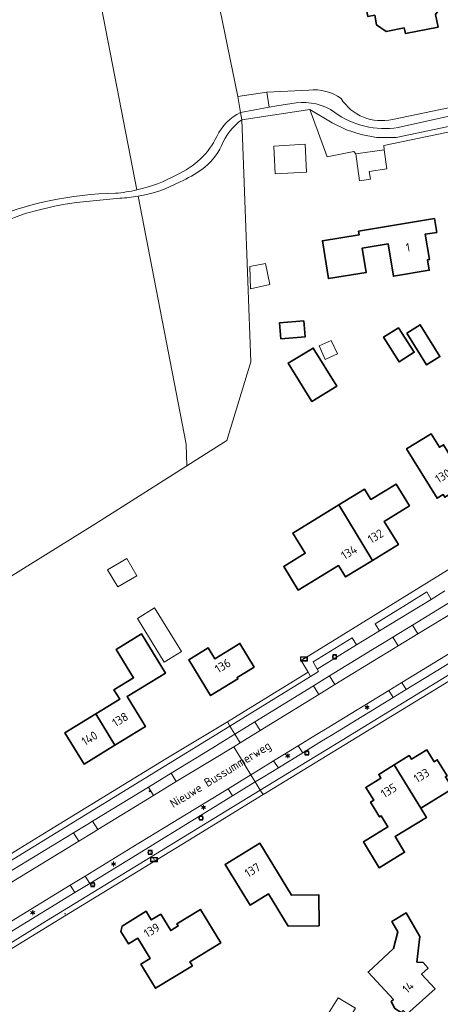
# Model space of a CAD drawing. Header units: metres. Extents: x 140853 to 145288, y 474558 to 480269.
# Tile 182 of 256: x 143308 to 143396, y 478289 to 478495. Entities that reach past the tile are written whole.
import ezdxf
from ezdxf.enums import TextEntityAlignment as Align

# ---------------------------------------------------------------- set-up
doc = ezdxf.new("R2010")
doc.units = ezdxf.units.M
doc.header["$MEASUREMENT"] = 0
for name, color, linetype, lineweight in [('B-WE-GR-BEPLANTING_CULTUUR_BOSPLANTSOEN-G', 90, 'GR-PLANTSOEN', 18), ('B-WE-GR-BOS_LOOF-G', 40, 'Continuous', 13), ('B-WE-GR-GRAS_KRUIDENRIJK-G', 80, 'Continuous', 18), ('B-WE-IE-TERREINAFSCHEIDING_KUNSTMATIG_HEKWERK-G', 20, 'IE-TERREINAFSCHEIDING-KUNSTMATIG', 18), ('B-WE-KL-ET_LS_OV_LICHTMAST-S', 190, 'Continuous', 18), ('B-WE-KL-WATER_BRANDLEIDING_PUT-S', 150, 'Continuous', 18), ('B-WE-OG-BEBOUWING-G', 7, 'Continuous', 35), ('B-WE-OG-BEBOUWING_BIJGEBOUW-G', 7, 'Continuous', 18), ('B-WE-OG-BEBOUWING_HUISNUMMER-T18', 10, 'Continuous', 18), ('B-WE-OG-BEBOUWING_STRAATNAAM-T18', 10, 'Continuous', 18), ('B-WE-OG-TERREIN_ERF-G', 7, 'Continuous', 18), ('B-WE-RI-GWA_RIOOLPUT-S', 30, 'Continuous', 18), ('B-WE-RI-TERREINKAST-S', 7, 'Continuous', 18), ('B-WE-VH-ONVERHARD-G', 252, 'Continuous', 18), ('B-WE-VH-VERHARDING_ASFALT-G', 252, 'Continuous', 18), ('B-WE-VH-VERHARDING_GRASBETONSTEEN-G', 70, 'Continuous', 18), ('B-WE-VH-VERHARDING_TEGEL-G', 252, 'Continuous', 18), ('X-XX-XX-ALGEMEEN-S', 7, 'Continuous', 18)]:
    doc.layers.add(name, color=color, linetype=linetype, lineweight=lineweight)
doc.styles.add('NLCS-ISO', font='txt')
doc.linetypes.add('GR-PLANTSOEN', pattern='A,0,[179,NLCS.shx,S=2,R=0,X=0,Y=0],-4', length=4)
doc.linetypes.add('IE-TERREINAFSCHEIDING-KUNSTMATIG', pattern='A,4,[82,NLCS.shx,S=0.75,R=90,X=0,Y=0],4,-2', length=10)

# ---------------------------------------------------------------- blocks, each defined once
blk = doc.blocks.new('SRI-TERREINKAST-SO')
at = {"ltscale": 0.1}
h = blk.add_hatch(color=256, dxfattribs=at)
h.paths.add_polyline_path([(3.9, 2.1), (-3.4, 2.1), (-3.4, -2.4), (3.9, -2.4)])
h.paths.add_polyline_path([(3.4, 1.6), (-2.9, 1.6), (-2.9, -1.9), (3.4, -1.9)], flags=16)
at = {"flags": 128}
for points in [[(3.9, 2.1), (-3.4, 2.1), (-3.4, -2.4), (3.9, -2.4)], [(3.4, 1.6), (-2.9, 1.6), (-2.9, -1.9), (3.4, -1.9)]]:
    blk.add_lwpolyline(points, close=True, dxfattribs=at)
at = {"style": 'NLCS-ISO'}
blk.add_text('RI', height=1.8, dxfattribs=at).set_placement((-0.9, -1))
blk = doc.blocks.new('SIE-WEG_AFVALBAK_TYPE_01')
for radius in [0.25, 0.156]:
    blk.add_circle((0, 0), radius)
blk = doc.blocks.new('B-SIE-WEG_LICHTMAST-SO')
at = {"ltscale": 0.1}
for p, q in [((-1.1, 0.6), (-2.2, 1.3)), ((0, 1.3), (0, 2.5)), ((1.1, 0.6), (2.2, 1.3)), ((-1.1, -0.6), (-2.2, -1.3)), ((0, -1.3), (0, -2.5)), ((1.1, -0.6), (2.2, -1.3))]:
    blk.add_line(p, q, dxfattribs=at)
at = {"flags": 128}
for points in [[(-1.2, 0.5), (1.2, 0.5)], [(-1.2, -0.5), (1.2, -0.5)]]:
    blk.add_lwpolyline(points, dxfattribs=at)
at = {"ltscale": 0.1}
blk.add_circle((0, 0), 1.27, dxfattribs=at)
at = {"style": 'NLCS-ISO'}
blk.add_attdef('TYPE', text='', height=1.8, dxfattribs=at).set_placement((0, 2.5), align=Align.BOTTOM_CENTER)
blk = doc.blocks.new('SRI-PUT_INSPECTIE-SO')
at = {"lineweight": -3, "flags": 128}
blk.add_lwpolyline([(-2, -2), (2, -2), (2, 2), (-2, 2)], close=True, dxfattribs=at)
at = {"lineweight": -3, "ltscale": 1.5}
blk.add_circle((0, 0), 2, dxfattribs=at)
at = {"ltscale": 0.1, "style": 'NLCS-ISO'}
blk.add_text('I', height=2.5, dxfattribs=at).set_placement((0, 0), align=Align.MIDDLE_CENTER)
blk = doc.blocks.new('SIE-WEG_STRAATPOT_BRANDKRAAN-SO')
blk.add_ellipse((0, 0), major_axis=(-0.729, 0), ratio=0.685994)
at = {"style": 'NLCS-ISO'}
blk.add_text('BR', height=0.4, dxfattribs=at).set_placement((-0.3, -0.2))

msp = doc.modelspace()

# ---------------------------------------------------------------- linework, layer by layer
at = {"layer": 'B-WE-GR-BEPLANTING_CULTUUR_BOSPLANTSOEN-G', "ltscale": 0.2, "flags": 128}
for points in [[(143380.074, 478716.752), (143375.082, 478714.261), (143356.809, 478710.899), (143336.399, 478706.021), (143287.039, 478692.376), (143308.004, 478586.868), (143314.564, 478555.203), (143322.106, 478512.564), (143324.547, 478500), (143332.452, 478459.314), (143332.452, 478459.314, 0.0682945), (143340.824, 478462.486), (143340.824, 478462.486, 0.1753779), (143349.204, 478470.499), (143349.204, 478470.499, -0.1798474), (143354.174, 478475.493), (143354.174, 478475.493), (143353.555, 478478.85), (143349.244, 478500), (143332.947, 478579.953), (143371.025, 478599.492), (143372.292, 478593.571), (143375.211, 478594.189), (143373.782, 478600.907), (143410.288, 478619.782), (143383.897, 478705.012), (143380.074, 478716.752)], [(143332.709, 478457.99), (143342.798, 478406.06), (143342.885, 478401.502), (143351.266, 478406.818), (143356.34, 478423.324), (143354.446, 478474.017), (143354.446, 478474.017, 0.1415318), (143350.179, 478468.569), (143350.179, 478468.569, -0.1175225), (143346.053, 478463.582), (143346.053, 478463.582, -0.0485953), (143341.54, 478461.021), (143341.54, 478461.021, -0.0800708), (143332.709, 478457.99)]]:
    msp.add_lwpolyline(points, format="xyb", close=True, dxfattribs=at)
msp.add_lwpolyline([(143353.555, 478478.85), (143354.174, 478475.493), (143360.168, 478476.615), (143359.64, 478479.77), (143353.555, 478478.85)], close=True, dxfattribs=at)
at = {"layer": 'B-WE-GR-BOS_LOOF-G', "ltscale": 0.2, "flags": 128}
for points in [[(143270.67, 478496.493), (143272.453, 478484.552), (143273.504, 478480.384), (143273.504, 478480.384, 0.0455378), (143277.92, 478466.104), (143277.92, 478466.104), (143279.594, 478461.593), (143279.594, 478461.593, -0.1084196), (143280.774, 478454.64), (143280.774, 478454.64, 0.3721947), (143284.299, 478450.188), (143284.299, 478450.188, 0.0881369), (143290.051, 478450.513), (143290.051, 478450.513), (143292.795, 478450.91), (143294.981, 478451.359), (143297.878, 478452.009), (143300.776, 478452.862), (143300.776, 478452.862, -0.0948668), (143327.97, 478458.606), (143327.97, 478458.606, 0.0347838), (143332.452, 478459.314), (143332.452, 478459.314), (143324.547, 478500)], [(143287.365, 478366.839), (143323.607, 478389.274), (143342.885, 478401.502), (143342.798, 478406.06), (143332.709, 478457.99), (143332.709, 478457.99, -0.032677), (143328.881, 478457.587), (143328.881, 478457.587), (143319.786, 478456.654), (143317.398, 478456.358), (143315.212, 478455.909), (143311.45, 478455.008), (143309.315, 478454.406), (143307.942, 478453.954), (143302.652, 478451.992)]]:
    msp.add_lwpolyline(points, format="xyb", dxfattribs=at)
at = {"layer": 'B-WE-GR-GRAS_KRUIDENRIJK-G', "ltscale": 0.2, "flags": 128}
for points in [[(143384.247, 478467.707), (143384.189, 478468.631), (143412.107, 478474.385), (143460.142, 478484.151), (143500, 478491.603), (143500, 478492.112), (143454.538, 478483.572), (143454.434, 478484.238), (143436.648, 478480.827), (143421.913, 478477.64), (143410.019, 478475.16), (143386.772, 478470.28), (143382.659, 478470.322), (143379.421, 478470.893), (143376.362, 478471.913), (143373.322, 478473.328), (143368.685, 478476.16), (143372.304, 478466.233), (143377.897, 478467.363), (143378.295, 478466.876), (143384.247, 478467.707)], [(143394.076, 478373.538), (143393.164, 478375.1), (143388.929, 478372.5), (143382.334, 478368.39), (143383.262, 478366.918), (143394.076, 478373.538)], [(143387.175, 478363.785), (143391.299, 478366.311), (143390.173, 478368.142), (143386.052, 478365.619), (143387.175, 478363.785)], [(143370.217, 478358.942), (143378.47, 478363.988), (143377.551, 478365.489), (143369.362, 478360.463), (143370.217, 478358.942)], [(143372.792, 478357.519), (143369.468, 478355.459), (143370.542, 478353.597), (143373.887, 478355.727), (143372.792, 478357.519)], [(143387.943, 478356.154), (143385.211, 478354.459), (143386.107, 478353.015), (143388.853, 478354.66), (143387.943, 478356.154)], [(143352.956, 478345.319), (143354.083, 478343.488), (143358.29, 478346.076), (143357.165, 478347.909), (143352.956, 478345.319)], [(143366.195, 478342.855), (143361.086, 478339.738), (143362.08, 478338.275), (143367.181, 478341.404), (143366.195, 478342.855)], [(143335.912, 478332.478), (143340.674, 478335.373), (143339.602, 478337.12), (143334.847, 478334.23), (143335.912, 478332.478)], [(143357.236, 478335.303), (143356.309, 478336.823), (143351.544, 478333.867), (143352.482, 478332.355), (143357.236, 478335.303)], [(143319.187, 478324.615), (143320.26, 478322.868), (143323.268, 478324.716), (143324.247, 478325.317), (143323.174, 478327.064), (143322.135, 478326.426), (143319.187, 478324.615)], [(143318.492, 478313.674), (143319.448, 478312.113), (143322.562, 478314.021), (143321.608, 478315.583), (143318.492, 478313.674)]]:
    msp.add_lwpolyline(points, close=True, dxfattribs=at)
msp.add_lwpolyline([(143373.885, 478475.547, 0.2005692), (143387.157, 478472.395), (143387.157, 478472.395), (143404.416, 478476.239), (143404.23, 478477.482), (143404.449, 478477.892), (143385.967, 478474.091), (143385.967, 478474.091, -0.3195281), (143375.232, 478478.437), (143375.232, 478478.437, 0.1870505), (143368.49, 478480.21), (143368.49, 478480.21), (143359.64, 478479.77), (143360.168, 478476.615), (143361.739, 478476.909), (143365.778, 478477.519), (143365.778, 478477.519, -0.1924131), (143373.885, 478475.547)], format="xyb", close=True, dxfattribs=at)
at = {"layer": 'B-WE-IE-TERREINAFSCHEIDING_KUNSTMATIG_HEKWERK-G', "ltscale": 0.2, "flags": 128}
for points in [[(143353.555, 478478.85), (143349.244, 478500)], [(143460.142, 478484.151), (143412.107, 478474.385), (143384.189, 478468.631)], [(143359.64, 478479.77), (143353.555, 478478.85)], [(143354.174, 478475.493), (143353.555, 478478.85)], [(143359.64, 478479.77), (143368.49, 478480.21)], [(143385.967, 478474.091), (143404.449, 478477.892)], [(143354.446, 478474.017), (143354.174, 478475.493)], [(143354.446, 478474.017), (143368.685, 478476.16)], [(143377.897, 478467.363), (143372.304, 478466.233), (143368.685, 478476.16)], [(143354.446, 478474.017), (143356.34, 478423.324)], [(143384.189, 478468.631), (143384.247, 478467.707)], [(143378.295, 478466.876), (143377.897, 478467.363)], [(143356.34, 478423.324), (143351.266, 478406.818)], [(143351.266, 478406.818), (143342.885, 478401.502)], [(143342.885, 478401.502), (143323.607, 478389.274)], [(143323.607, 478389.274), (143287.365, 478366.839)]]:
    msp.add_lwpolyline(points, dxfattribs=at)
for points in [[(143368.49, 478480.21, -0.1870505), (143375.232, 478478.437)], [(143375.232, 478478.437, 0.3195281), (143385.967, 478474.091)]]:
    msp.add_lwpolyline(points, format="xyb", dxfattribs=at)
at = {"layer": 'B-WE-OG-BEBOUWING-G', "ltscale": 0.2, "flags": 128}
for points in [[(143394.301, 478499.654), (143393.774, 478502.282), (143387.679, 478501.022), (143387.123, 478503.878), (143388.095, 478504.067), (143387.118, 478509.088), (143378.888, 478507.414), (143380.443, 478499.593), (143380.051, 478499.514), (143380.833, 478495.612), (143382.255, 478495.897), (143382.657, 478493.887), (143384.648, 478492.501), (143388.442, 478493.261), (143388.684, 478492.055), (143395.548, 478493.43), (143395.023, 478496.048), (143395.741, 478497.099), (143395.367, 478498.966), (143394.301, 478499.654)], [(143378.854, 478450.644), (143378.975, 478449.894), (143371.294, 478448.659), (143372.568, 478440.74), (143380.486, 478442.014), (143379.663, 478447.128), (143385.093, 478448.002), (143386.184, 478441.221), (143393.68, 478442.475), (143393.317, 478444.645), (143393.711, 478444.711), (143392.823, 478450.017), (143395.26, 478450.425), (143394.781, 478453.296), (143378.854, 478450.644)], [(143367.425, 478431.902), (143362.341, 478431.482), (143362.618, 478428.14), (143367.702, 478428.561), (143367.425, 478431.902)], [(143389, 478429.326), (143393.145, 478422.667), (143395.939, 478424.407), (143391.795, 478431.065), (143389, 478429.326)], [(143387.232, 478430.442), (143384.119, 478428.484), (143387.384, 478423.294), (143390.543, 478425.31), (143387.232, 478430.442)], [(143369.07, 478414.992), (143374.299, 478418.208), (143369.402, 478426.171), (143364.132, 478423.021), (143369.07, 478414.992)], [(143401.274, 478398.392), (143396.652, 478405.915), (143395.809, 478405.396), (143394.073, 478408.214), (143388.947, 478405.057), (143395.314, 478394.721), (143396.591, 478395.507), (143396.937, 478394.945), (143400.343, 478397.043), (143399.997, 478397.605), (143401.274, 478398.392)], [(143374.744, 478393.321), (143381.822, 478381.719), (143387.226, 478385.016), (143384.257, 478389.882), (143389.541, 478393.106), (143386.734, 478397.707), (143381.441, 478394.478), (143380.139, 478396.612), (143374.744, 478393.321)], [(143381.822, 478381.719), (143374.744, 478393.321), (143365.106, 478387.44), (143367.695, 478383.198), (143363.205, 478380.458), (143366.241, 478375.481), (143374.692, 478380.637), (143376.145, 478378.256), (143381.822, 478381.719)], [(143323.843, 478349.563), (143327.843, 478343.007), (143334.218, 478346.902), (143330.387, 478353.174), (143338.426, 478358.084), (143333.411, 478366.294), (143328.111, 478363.057), (143331.74, 478357.117), (143327.626, 478354.605), (143328.841, 478352.616), (143323.843, 478349.563)], [(143357.002, 478359.326), (143354.029, 478364.329), (143348.763, 478361.114), (143347.393, 478363.359), (143343.313, 478360.868), (143347.883, 478353.383), (143353.601, 478356.874), (143353.435, 478357.147), (143357.002, 478359.326)], [(143323.843, 478349.563), (143317.363, 478345.605), (143321.366, 478339.051), (143327.843, 478343.007), (143323.843, 478349.563)], [(143391.928, 478329.8), (143398.61, 478333.9), (143397.083, 478336.389), (143397.424, 478336.598), (143395.369, 478339.948), (143394.687, 478339.53), (143393.165, 478342.01), (143389.977, 478340.054), (143389.506, 478340.821), (143386.318, 478338.865), (143391.928, 478329.8)], [(143386.318, 478338.865), (143383.097, 478336.888), (143383.568, 478336.121), (143380.38, 478334.165), (143382.063, 478331.479), (143381.381, 478331.06), (143383.28, 478327.966), (143383.621, 478328.176), (143385.033, 478325.874), (143379.893, 478322.721), (143383.209, 478317.317), (143388.528, 478320.58), (143386.525, 478323.845), (143393.105, 478327.882), (143391.928, 478329.8), (143386.318, 478338.865)], [(143370.653, 478305.187), (143370.59, 478311.652), (143364.862, 478311.613), (143358.211, 478322.469), (143350.936, 478318.02), (143356.148, 478309.497), (143360.004, 478311.856), (143364.136, 478305.099), (143370.653, 478305.187)], [(143337.45, 478307.614), (143335.47, 478306.405), (143334.376, 478308.198), (143329.339, 478305.124), (143329.089, 478303.999), (143330.693, 478301.37), (143332.631, 478302.553), (143335.21, 478298.327), (143333.272, 478297.145), (143336.361, 478292.083), (143344.077, 478296.792), (143343.557, 478297.645), (143350.027, 478301.594), (143345.755, 478308.594), (143340.839, 478305.593), (143341.12, 478305.132), (143339.549, 478304.174), (143337.45, 478307.614)], [(143386.172, 478289.699), (143385.712, 478289.285), (143386.459, 478287.862), (143386.466, 478287.849), (143387.792, 478286.987), (143388.258, 478287.412), (143388.965, 478286.636), (143394.918, 478291.981), (143392.093, 478295.063), (143393.443, 478296.286), (143392.389, 478297.45), (143391.105, 478297.564), (143391.736, 478302.916), (143388.828, 478307.875), (143385.863, 478306.091), (143387.133, 478303.925), (143386.216, 478300.39), (143380.859, 478295.479), (143386.172, 478289.699)]]:
    msp.add_lwpolyline(points, close=True, dxfattribs=at)
at = {"layer": 'B-WE-OG-BEBOUWING_BIJGEBOUW-G', "ltscale": 0.2, "flags": 128}
for points in [[(143367.998, 478463.008), (143367.691, 478468.893), (143361.121, 478468.488), (143361.424, 478462.666), (143367.998, 478463.008)], [(143384.247, 478467.707), (143378.295, 478466.876), (143379.092, 478461.214), (143381.35, 478461.532), (143381.116, 478463.195), (143384.819, 478463.717), (143384.247, 478467.707)], [(143359.361, 478443.926), (143356.113, 478443.248), (143356.216, 478438.615), (143360.281, 478439.517), (143359.361, 478443.926)], [(143373.157, 478427.79), (143370.618, 478426.635), (143371.907, 478423.803), (143374.446, 478424.958), (143373.157, 478427.79)], [(143332.449, 478378.476), (143330.362, 478382.081), (143326.271, 478379.713), (143328.457, 478376.165), (143332.449, 478378.476)], [(143341.758, 478362.596), (143336.155, 478371.767), (143332.545, 478369.562), (143338.148, 478360.391), (143341.758, 478362.596)], [(143376.158, 478284.496), (143378.222, 478287.893), (143374.591, 478290.1), (143372.495, 478286.723), (143376.158, 478284.496)]]:
    msp.add_lwpolyline(points, close=True, dxfattribs=at)
at = {"layer": 'B-WE-OG-TERREIN_ERF-G', "ltscale": 0.2, "flags": 128}
for points in [[(143394.301, 478499.654), (143395.367, 478498.966), (143395.741, 478497.099), (143395.023, 478496.048), (143395.548, 478493.43), (143388.684, 478492.055), (143388.442, 478493.261), (143384.648, 478492.501), (143382.657, 478493.887), (143382.255, 478495.897), (143380.833, 478495.612), (143380.051, 478499.514), (143380.443, 478499.593), (143378.888, 478507.414), (143387.118, 478509.088), (143388.095, 478504.067), (143387.123, 478503.878), (143387.679, 478501.022), (143393.774, 478502.282), (143394.301, 478499.654)], [(143386.184, 478441.221), (143385.093, 478448.002), (143379.663, 478447.128), (143380.486, 478442.014), (143372.568, 478440.74), (143371.294, 478448.659), (143378.975, 478449.894), (143378.854, 478450.644), (143394.781, 478453.296), (143395.26, 478450.425), (143392.823, 478450.017), (143393.711, 478444.711), (143393.317, 478444.645), (143393.68, 478442.475), (143386.184, 478441.221)], [(143367.425, 478431.902), (143367.702, 478428.561), (143362.618, 478428.14), (143362.341, 478431.482), (143367.425, 478431.902)], [(143389, 478429.326), (143391.795, 478431.065), (143395.939, 478424.407), (143393.145, 478422.667), (143389, 478429.326)], [(143387.232, 478430.442), (143390.543, 478425.31), (143387.384, 478423.294), (143384.119, 478428.484), (143387.232, 478430.442)], [(143369.07, 478414.992), (143364.132, 478423.021), (143369.402, 478426.171), (143374.299, 478418.208), (143369.07, 478414.992)], [(143401.274, 478398.392), (143399.997, 478397.605), (143400.343, 478397.043), (143396.937, 478394.945), (143396.591, 478395.507), (143395.314, 478394.721), (143388.947, 478405.057), (143394.073, 478408.214), (143395.809, 478405.396), (143396.652, 478405.915), (143401.274, 478398.392)], [(143381.822, 478381.719), (143376.145, 478378.256), (143374.692, 478380.637), (143366.241, 478375.481), (143363.205, 478380.458), (143367.695, 478383.198), (143365.106, 478387.44), (143374.744, 478393.321), (143380.139, 478396.612), (143381.441, 478394.478), (143386.734, 478397.707), (143389.541, 478393.106), (143384.257, 478389.882), (143387.226, 478385.016), (143381.822, 478381.719)], [(143327.843, 478343.007), (143321.366, 478339.051), (143317.363, 478345.605), (143323.843, 478349.563), (143328.841, 478352.616), (143327.626, 478354.605), (143331.74, 478357.117), (143328.111, 478363.057), (143333.411, 478366.294), (143338.426, 478358.084), (143330.387, 478353.174), (143334.218, 478346.902), (143327.843, 478343.007)], [(143357.002, 478359.326), (143353.435, 478357.147), (143353.601, 478356.874), (143347.883, 478353.383), (143343.313, 478360.868), (143347.393, 478363.359), (143348.763, 478361.114), (143354.029, 478364.329), (143357.002, 478359.326)], [(143391.928, 478329.8), (143393.105, 478327.882), (143386.525, 478323.845), (143388.528, 478320.58), (143383.209, 478317.317), (143379.893, 478322.721), (143385.033, 478325.874), (143383.621, 478328.176), (143383.28, 478327.966), (143381.381, 478331.06), (143382.063, 478331.479), (143380.38, 478334.165), (143383.568, 478336.121), (143383.097, 478336.888), (143386.318, 478338.865), (143389.506, 478340.821), (143389.977, 478340.054), (143393.165, 478342.01), (143394.687, 478339.53), (143395.369, 478339.948), (143397.424, 478336.598), (143397.083, 478336.389), (143398.61, 478333.9), (143391.928, 478329.8)], [(143370.653, 478305.187), (143364.136, 478305.099), (143360.004, 478311.856), (143356.148, 478309.497), (143350.936, 478318.02), (143358.211, 478322.469), (143364.862, 478311.613), (143370.59, 478311.652), (143370.653, 478305.187)], [(143337.45, 478307.614), (143339.549, 478304.174), (143341.12, 478305.132), (143340.839, 478305.593), (143345.755, 478308.594), (143350.027, 478301.594), (143343.557, 478297.645), (143344.077, 478296.792), (143336.361, 478292.083), (143333.272, 478297.145), (143335.21, 478298.327), (143332.631, 478302.553), (143330.693, 478301.37), (143329.089, 478303.999), (143329.339, 478305.124), (143334.376, 478308.198), (143335.47, 478306.405), (143337.45, 478307.614)], [(143386.172, 478289.699), (143380.859, 478295.479), (143386.216, 478300.39), (143387.133, 478303.925), (143385.863, 478306.091), (143388.828, 478307.875), (143391.736, 478302.916), (143391.105, 478297.564), (143392.389, 478297.45), (143393.443, 478296.286), (143392.093, 478295.063), (143394.918, 478291.981), (143388.965, 478286.636), (143388.258, 478287.412), (143387.792, 478286.987), (143386.466, 478287.849), (143386.459, 478287.862), (143385.712, 478289.285), (143386.172, 478289.699)]]:
    msp.add_lwpolyline(points, close=True, dxfattribs=at)
for points in [[(143349.244, 478500), (143353.555, 478478.85), (143359.64, 478479.77), (143368.49, 478480.21), (143368.49, 478480.21, -0.1870505), (143375.232, 478478.437), (143375.232, 478478.437, 0.3195281), (143385.967, 478474.091), (143385.967, 478474.091), (143404.449, 478477.892), (143405.617, 478480.083), (143401.708, 478500)], [(143539.266, 478380.761), (143533.37, 478407.699), (143528.557, 478428.51), (143528.557, 478428.51, 0.2995082), (143522.228, 478432.597), (143522.228, 478432.597), (143517.8, 478429.916), (143503.126, 478421.102), (143500, 478419.182), (143447.316, 478386.835), (143445.686, 478385.831), (143428.563, 478375.283), (143410.854, 478364.438), (143394.701, 478354.522), (143378.599, 478344.709), (143359.733, 478333.17), (143358.868, 478332.64), (143343.11, 478322.98), (143317.257, 478307.174), (143287.341, 478288.79)]]:
    msp.add_lwpolyline(points, format="xyb", dxfattribs=at)
for points in [[(143412.107, 478474.385), (143384.189, 478468.631), (143384.189, 478468.631), (143384.247, 478467.707), (143378.295, 478466.876), (143377.897, 478467.363), (143372.304, 478466.233), (143368.685, 478476.16), (143354.446, 478474.017), (143356.34, 478423.324), (143351.266, 478406.818), (143342.885, 478401.502), (143323.607, 478389.274), (143287.365, 478366.839)], [(143307.645, 478321.232), (143313.991, 478325.159), (143338.521, 478340.142), (143351.398, 478347.904), (143355.847, 478350.585), (143368.319, 478358.266), (143366.83, 478360.768), (143431.777, 478400.844)]]:
    msp.add_lwpolyline(points, dxfattribs=at)
at = {"layer": 'B-WE-VH-ONVERHARD-G', "ltscale": 0.2, "flags": 128}
for points in [[(143404.416, 478476.239), (143387.157, 478472.395), (143387.157, 478472.395, -0.2005692), (143373.885, 478475.547), (143373.885, 478475.547, 0.1924131), (143365.778, 478477.519), (143365.778, 478477.519), (143361.739, 478476.909), (143360.168, 478476.615), (143354.174, 478475.493), (143354.446, 478474.017), (143368.685, 478476.16), (143373.322, 478473.328), (143376.362, 478471.913), (143379.421, 478470.893), (143382.659, 478470.322), (143386.772, 478470.28), (143410.019, 478475.16)], [(143302.652, 478451.992), (143307.942, 478453.954), (143309.315, 478454.406), (143311.45, 478455.008), (143315.212, 478455.909), (143317.398, 478456.358), (143319.786, 478456.654), (143328.881, 478457.587), (143328.881, 478457.587, 0.032677), (143332.709, 478457.99), (143332.709, 478457.99, 0.0800708), (143341.54, 478461.021), (143341.54, 478461.021, 0.0485953), (143346.053, 478463.582), (143346.053, 478463.582, 0.1175225), (143350.179, 478468.569), (143350.179, 478468.569, -0.1415318), (143354.446, 478474.017), (143354.446, 478474.017), (143354.174, 478475.493), (143354.174, 478475.493, 0.1798474), (143349.204, 478470.499), (143349.204, 478470.499, -0.1753779), (143340.824, 478462.486), (143340.824, 478462.486, -0.0682945), (143332.452, 478459.314), (143332.452, 478459.314, -0.0347838), (143327.97, 478458.606), (143327.97, 478458.606, 0.0948668), (143300.776, 478452.862)]]:
    msp.add_lwpolyline(points, format="xyb", dxfattribs=at)
at = {"layer": 'B-WE-VH-VERHARDING_ASFALT-G', "ltscale": 0.2, "flags": 128}
for points in [[(143403.369, 478363.503), (143388.853, 478354.66), (143386.107, 478353.015), (143373.116, 478345.045), (143371.099, 478343.808), (143367.181, 478341.404), (143362.08, 478338.275), (143358.897, 478336.322), (143357.236, 478335.303), (143358.294, 478333.577), (143375.419, 478344.047), (143432.052, 478378.762), (143445.1, 478386.781), (143444.081, 478388.436), (143438.48, 478385.034), (143432.836, 478381.568), (143430.166, 478379.929), (143423.552, 478375.868), (143420.059, 478373.724), (143408.972, 478366.916), (143403.369, 478363.503)], [(143445.686, 478385.831), (143445.1, 478386.781), (143432.052, 478378.762), (143375.419, 478344.047), (143358.294, 478333.577), (143358.868, 478332.64), (143359.733, 478333.17), (143378.599, 478344.709), (143394.701, 478354.522), (143410.854, 478364.438), (143428.563, 478375.283), (143445.686, 478385.831)], [(143368.84, 478357.392), (143368.319, 478358.266), (143355.847, 478350.585), (143351.398, 478347.904), (143351.933, 478347.016), (143368.84, 478357.392)], [(143351.398, 478347.904), (143338.521, 478340.142), (143313.991, 478325.159), (143307.645, 478321.232), (143278.441, 478303.304), (143279.06, 478302.295), (143351.933, 478347.016), (143351.398, 478347.904)], [(143323.174, 478327.064), (143334.847, 478334.23), (143339.602, 478337.12), (143348.329, 478342.478), (143350.216, 478343.637), (143352.956, 478345.319), (143351.933, 478347.016), (143279.06, 478302.295), (143280.027, 478300.72), (143282.438, 478302.177), (143283.814, 478303.009), (143285.087, 478303.788), (143300.448, 478313.187), (143304.711, 478315.812), (143319.187, 478324.615), (143322.135, 478326.426), (143323.174, 478327.064)], [(143335.912, 478332.478), (143324.247, 478325.317), (143323.268, 478324.716), (143320.26, 478322.868), (143305.774, 478314.059), (143301.523, 478311.441), (143286.17, 478302.024), (143283.527, 478300.403), (143281.114, 478298.923), (143284.706, 478293.077), (143287.244, 478294.555), (143302.412, 478303.85), (143305.288, 478305.586), (143318.492, 478313.674), (143321.608, 478315.583), (143331.582, 478321.675), (143338.021, 478325.607), (143351.544, 478333.867), (143356.309, 478336.823), (143352.76, 478342.687), (143351.365, 478341.843), (143349.4, 478340.653), (143340.674, 478335.373), (143335.912, 478332.478)], [(143357.236, 478335.303), (143352.482, 478332.355), (143339.065, 478324.134), (143332.515, 478320.12), (143322.562, 478314.021), (143319.448, 478312.113), (143306.229, 478304.051), (143303.342, 478302.309), (143288.211, 478292.978), (143285.765, 478291.355), (143286.827, 478289.626), (143298.935, 478297.183), (143313.479, 478306.179), (143358.294, 478333.577), (143357.236, 478335.303)], [(143287.341, 478288.79), (143317.257, 478307.174), (143343.11, 478322.98), (143358.868, 478332.64), (143358.294, 478333.577), (143313.479, 478306.179), (143298.935, 478297.183), (143286.827, 478289.626), (143287.341, 478288.79)]]:
    msp.add_lwpolyline(points, close=True, dxfattribs=at)
for points in [[(143396.954, 478375.302), (143394.076, 478373.538), (143383.262, 478366.918), (143378.47, 478363.988), (143370.217, 478358.942), (143370.512, 478358.418), (143368.84, 478357.392), (143351.933, 478347.016), (143352.956, 478345.319), (143357.165, 478347.909), (143369.468, 478355.459), (143372.792, 478357.519), (143381.828, 478363.039), (143384.258, 478364.523), (143386.052, 478365.619), (143390.173, 478368.142), (143398.489, 478373.257)], [(143399.619, 478371.369), (143391.299, 478366.311), (143391.299, 478366.311), (143387.175, 478363.785), (143385.393, 478362.705), (143383.028, 478361.27), (143373.887, 478355.727), (143370.542, 478353.597), (143358.29, 478346.076), (143354.083, 478343.488), (143352.76, 478342.687), (143356.309, 478336.823), (143357.898, 478337.793), (143361.086, 478339.738), (143366.195, 478342.855), (143370.097, 478345.236), (143372.28, 478346.568), (143385.211, 478354.459), (143387.943, 478356.154), (143402.459, 478364.997)]]:
    msp.add_lwpolyline(points, dxfattribs=at)
at = {"layer": 'B-WE-VH-VERHARDING_GRASBETONSTEEN-G', "ltscale": 0.2, "flags": 128}
for points in [[(143399.619, 478371.369), (143398.489, 478373.257), (143390.173, 478368.142), (143391.299, 478366.311), (143399.619, 478371.369)], [(143387.175, 478363.785), (143386.052, 478365.619), (143384.258, 478364.523), (143381.828, 478363.039), (143372.792, 478357.519), (143373.887, 478355.727), (143383.028, 478361.27), (143385.393, 478362.705), (143387.175, 478363.785)], [(143388.853, 478354.66), (143403.369, 478363.503), (143402.459, 478364.997), (143387.943, 478356.154), (143388.853, 478354.66)], [(143358.29, 478346.076), (143370.542, 478353.597), (143369.468, 478355.459), (143357.165, 478347.909), (143358.29, 478346.076)], [(143386.107, 478353.015), (143385.211, 478354.459), (143372.28, 478346.568), (143370.097, 478345.236), (143366.195, 478342.855), (143367.181, 478341.404), (143371.099, 478343.808), (143373.116, 478345.045), (143386.107, 478353.015)], [(143354.083, 478343.488), (143352.956, 478345.319), (143350.216, 478343.637), (143348.329, 478342.478), (143339.602, 478337.12), (143340.674, 478335.373), (143349.4, 478340.653), (143351.365, 478341.843), (143352.76, 478342.687), (143354.083, 478343.488)], [(143356.309, 478336.823), (143357.236, 478335.303), (143358.897, 478336.322), (143362.08, 478338.275), (143361.086, 478339.738), (143357.898, 478337.793), (143356.309, 478336.823)], [(143324.247, 478325.317), (143335.912, 478332.478), (143334.847, 478334.23), (143323.174, 478327.064), (143324.247, 478325.317)], [(143352.482, 478332.355), (143351.544, 478333.867), (143338.021, 478325.607), (143331.582, 478321.675), (143321.608, 478315.583), (143322.562, 478314.021), (143332.515, 478320.12), (143339.065, 478324.134), (143352.482, 478332.355)], [(143305.774, 478314.059), (143320.26, 478322.868), (143319.187, 478324.615), (143304.711, 478315.812), (143305.774, 478314.059)], [(143306.229, 478304.051), (143319.448, 478312.113), (143318.492, 478313.674), (143305.288, 478305.586), (143306.229, 478304.051)]]:
    msp.add_lwpolyline(points, close=True, dxfattribs=at)
at = {"layer": 'B-WE-VH-VERHARDING_TEGEL-G', "ltscale": 0.2, "flags": 128}
msp.add_lwpolyline([(143431.777, 478400.844), (143366.83, 478360.768), (143368.319, 478358.266), (143368.84, 478357.392), (143370.512, 478358.418), (143370.217, 478358.942), (143369.362, 478360.463), (143377.551, 478365.489), (143378.47, 478363.988), (143383.262, 478366.918), (143382.334, 478368.39), (143388.929, 478372.5), (143393.164, 478375.1), (143394.076, 478373.538), (143396.954, 478375.302)], dxfattribs=at)

# ---------------------------------------------------------------- block references
at = {"layer": 'B-WE-KL-ET_LS_OV_LICHTMAST-S', "xscale": 0.2, "yscale": 0.2, "zscale": 0.2}
for p in [(143380.671, 478350.926), (143364.03, 478340.766), (143346.406, 478329.963), (143327.562, 478318.114), (143310.621, 478307.909)]:
    msp.add_blockref('B-SIE-WEG_LICHTMAST-SO', p, dxfattribs=at)
at = {"layer": 'B-WE-KL-WATER_BRANDLEIDING_PUT-S', "xscale": 0.2, "yscale": 0.2, "zscale": 0.2}
msp.add_blockref('SIE-WEG_STRAATPOT_BRANDKRAAN-SO', (143335.154, 478333.344), dxfattribs=at)
at = {"layer": 'B-WE-RI-GWA_RIOOLPUT-S', "xscale": 0.2, "yscale": 0.2, "zscale": 0.2}
for p in [(143373.876, 478361.495), (143368.03, 478341.35), (143345.872, 478327.744), (143335.215, 478320.546), (143323.167, 478313.794)]:
    msp.add_blockref('SRI-PUT_INSPECTIE-SO', p, dxfattribs=at)
at = {"layer": 'B-WE-RI-TERREINKAST-S', "xscale": 0.2, "yscale": 0.2, "zscale": 0.2}
for p in [(143367.376, 478361.093), (143335.969, 478319.056)]:
    msp.add_blockref('SRI-TERREINKAST-SO', p, dxfattribs=at)
at = {"layer": 'X-XX-XX-ALGEMEEN-S', "xscale": 0.2, "yscale": 0.2, "zscale": 0.2}
msp.add_blockref('SIE-WEG_AFVALBAK_TYPE_01', (143317.38, 478307.685), dxfattribs=at)

# ---------------------------------------------------------------- texts
at = {"layer": 'B-WE-OG-BEBOUWING_HUISNUMMER-T18', "style": 'NLCS-ISO'}
for s, rotation, p in [('1', 9.5, (143389.228, 478447.266)), ('130', 31.6, (143396.542, 478399.4)), ('132', 31.4, (143382.441, 478386.782)), ('134', 31.4, (143376.901, 478383.402)), ('136', 31.4, (143350.442, 478359.632)), ('138', 31.4, (143328.945, 478348.368)), ('140', 31.4, (143322.52, 478344.443)), ('133', 31.5, (143392.07, 478336.645)), ('135', 31.5, (143385.208, 478333.49)), ('137', 31.5, (143356.66, 478316.832)), ('139', 31.4, (143335.559, 478304.234)), ('14', 41.9, (143389.269, 478292.284))]:
    msp.add_text(s, height=1.8, rotation=rotation, dxfattribs=at).set_placement(p, align=Align.MIDDLE_CENTER)
at = {"layer": 'B-WE-OG-BEBOUWING_STRAATNAAM-T18', "style": 'NLCS-ISO'}
msp.add_text('Nieuwe Bussummerweg', height=1.8, rotation=31.4, dxfattribs=at).set_placement((143349.935, 478336.876), align=Align.MIDDLE_CENTER)

doc.saveas('drawing.dxf')
